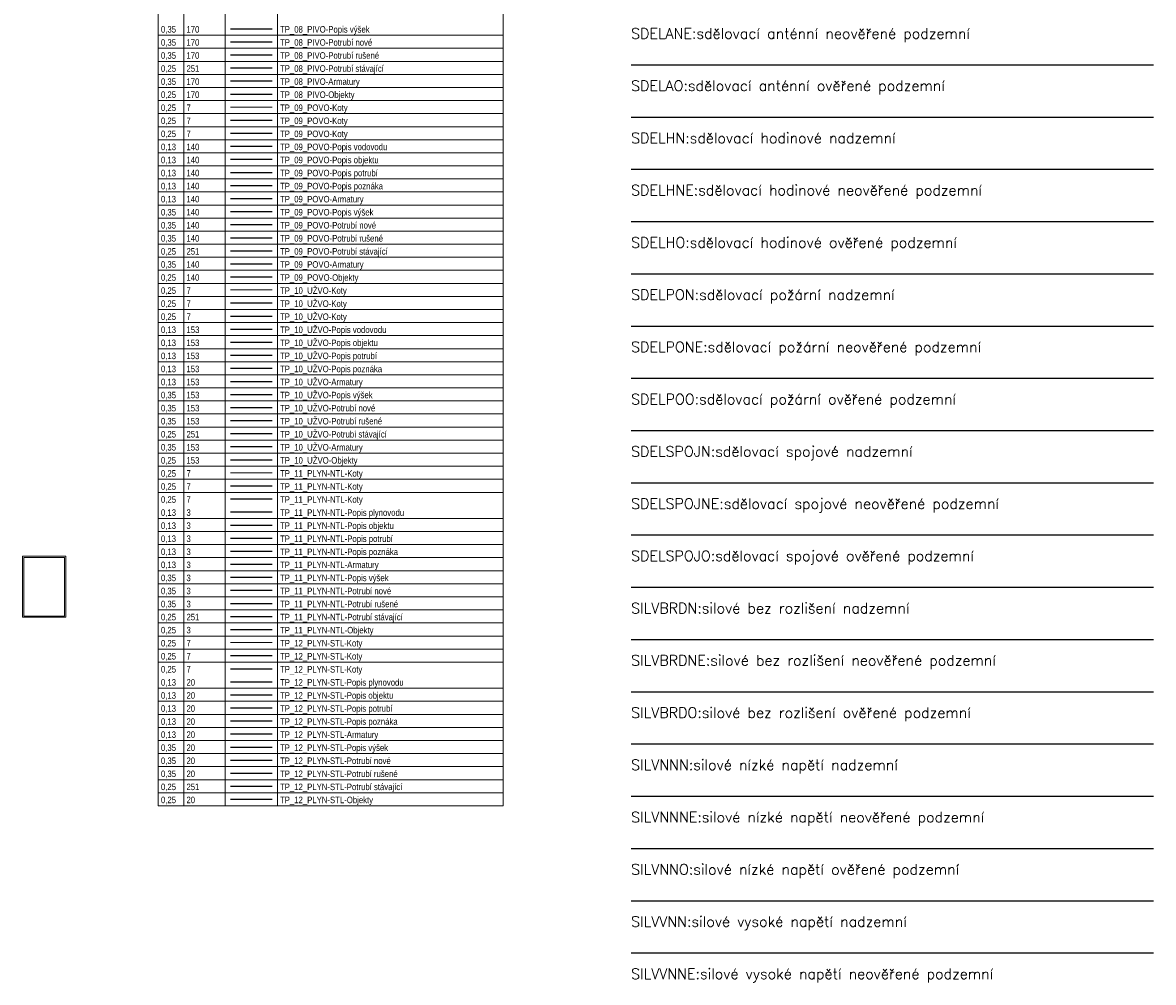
# Paper-space layout 'TP' of a CAD drawing. Header units: metres. Extents: x 629 to 1245, y -264 to 475.
# Tile 3 of 7: x 1028 to 1245, y -74 to 109. Entities that reach past the tile are written whole.
import ezdxf

# ---------------------------------------------------------------- set-up
doc = ezdxf.new("R2010")
doc.units = ezdxf.units.M
doc.header["$MEASUREMENT"] = 0
for name, color, linetype, lineweight in [('TP_01_Rozpiska', 7, 'Continuous', 5), ('TP_09_POVO-Koty', 7, 'Continuous', 5), ('TP_10_UŽVO-Koty', 7, 'Continuous', 5), ('TP_11_PLYN-NTL-Koty', 7, 'Continuous', 5), ('TP_12_PLYN-STL-Koty', 7, 'Continuous', 5)]:
    doc.layers.add(name, color=color, linetype=linetype, lineweight=lineweight)
for name, color, linetype in [('TP_08_PIVO-Armatury', 170, 'Continuous'), ('TP_08_PIVO-Objekty', 170, 'Continuous'), ('TP_08_PIVO-Popis výšek', 170, 'Continuous'), ('TP_08_PIVO-Potrubí nové', 170, 'VODVPITO'), ('TP_08_PIVO-Potrubí rušené', 170, 'VODVPITO'), ('TP_08_PIVO-Potrubí stavající', 251, 'VODVPITO'), ('TP_09_POVO-Armatury', 140, 'Continuous'), ('TP_09_POVO-Objekty', 140, 'Continuous'), ('TP_09_POVO-Popis armatury', 140, 'Continuous'), ('TP_09_POVO-Popis objektu', 140, 'Continuous'), ('TP_09_POVO-Popis potrubí', 140, 'Continuous'), ('TP_09_POVO-Popis poznámka', 140, 'Continuous'), ('TP_09_POVO-Popis vodovodu', 140, 'Continuous'), ('TP_09_POVO-Popis výšek', 140, 'Continuous'), ('TP_09_POVO-Potrubí nové', 140, 'VODVBRDO'), ('TP_09_POVO-Potrubí rušené', 140, 'VODVBRDO'), ('TP_09_POVO-Potrubí stavající', 251, 'VODVBRDO'), ('TP_10_UŽVO-Armatury', 153, 'Continuous'), ('TP_10_UŽVO-Objekty', 153, 'Continuous'), ('TP_10_UŽVO-Popis armatury', 153, 'Continuous'), ('TP_10_UŽVO-Popis objektu', 153, 'Continuous'), ('TP_10_UŽVO-Popis potrubí', 153, 'Continuous'), ('TP_10_UŽVO-Popis poznámka', 153, 'Continuous'), ('TP_10_UŽVO-Popis vodovodu', 153, 'Continuous'), ('TP_10_UŽVO-Popis výšek', 153, 'Continuous'), ('TP_10_UŽVO-Potrubí nové', 153, 'VODVUZITO'), ('TP_10_UŽVO-Potrubí rušené', 153, 'VODVUZITO'), ('TP_10_UŽVO-Potrubí stavající', 251, 'VODVUZITO'), ('TP_11_PLYN-NTL-Armatury', 3, 'Continuous'), ('TP_11_PLYN-NTL-Objekty', 3, 'Continuous'), ('TP_11_PLYN-NTL-Popis objektu', 3, 'Continuous'), ('TP_11_PLYN-NTL-Popis plynovodu', 3, 'Continuous'), ('TP_11_PLYN-NTL-Popis potrubí', 3, 'Continuous'), ('TP_11_PLYN-NTL-Popis poznáka', 3, 'Continuous'), ('TP_11_PLYN-NTL-Popis výšek', 3, 'Continuous'), ('TP_11_PLYN-NTL-Potrubí nové', 3, 'PLVNTO'), ('TP_11_PLYN-NTL-Potrubí rušené', 3, 'Continuous'), ('TP_11_PLYN-NTL-Potrubí stávající', 251, 'PLVBRTO'), ('TP_12_PLYN-STL-Armatury', 20, 'Continuous'), ('TP_12_PLYN-STL-Objekty', 20, 'Continuous'), ('TP_12_PLYN-STL-Popis objektu', 20, 'Continuous'), ('TP_12_PLYN-STL-Popis plynovodu', 20, 'Continuous'), ('TP_12_PLYN-STL-Popis potrubí', 20, 'Continuous'), ('TP_12_PLYN-STL-Popis poznáka', 20, 'Continuous'), ('TP_12_PLYN-STL-Popis výšek', 20, 'Continuous'), ('TP_12_PLYN-STL-Potrubí nové', 20, 'PLVSTO'), ('TP_12_PLYN-STL-Potrubí rušené', 20, 'Continuous'), ('TP_12_PLYN-STL-Potrubí stávající', 251, 'PLVBRTO')]:
    doc.layers.add(name, color=color, linetype=linetype)
doc.styles.add('arial', font='arial.ttf', dxfattribs={"width": 0.8, "height": 1})
doc.styles.add('ROMANS', font='romans.shx')
doc.linetypes.add('PLVBRTO', pattern='A,7,-6.5,[13,civil.shx,S=1,R=0,X=0,Y=0],-6.5', length=20)
doc.linetypes.add('PLVNTO', pattern='A,7,-6.5,[14,civil.shx,S=1,R=0,X=0,Y=0],-6.5', length=20)
doc.linetypes.add('PLVSTO', pattern='A,7,-6.5,[15,civil.shx,S=1,R=0,X=0,Y=0],-6.5', length=20)
doc.linetypes.add('SDELANE', pattern='A,2,-1,1,-1,2,-3,[38,civil.shx,S=1,R=0,X=0,Y=0],-3', length=13)
doc.linetypes.add('SDELAO', pattern='A,7,-3,[38,civil.shx,S=1,R=0,X=0,Y=0],-3', length=13)
doc.linetypes.add('SDELHN', pattern='A,2,-2,2,-3,[37,civil.shx,S=1,R=0,X=0,Y=0],-3', length=12)
doc.linetypes.add('SDELHNE', pattern='A,2,-1,1,-1,2,-3,[37,civil.shx,S=1,R=0,X=0,Y=0],-3', length=13)
doc.linetypes.add('SDELHO', pattern='A,7,-3,[37,civil.shx,S=1,R=0,X=0,Y=0],-3', length=13)
doc.linetypes.add('SDELPON', pattern='A,2,-2,2,-4,[36,civil.shx,S=1,R=0,X=0,Y=0],-4', length=14)
doc.linetypes.add('SDELPONE', pattern='A,2,-1,1,-1,2,-4,[36,civil.shx,S=1,R=0,X=0,Y=0],-4', length=15)
doc.linetypes.add('SDELPOO', pattern='A,7,-4,[36,civil.shx,S=1,R=0,X=0,Y=0],-4', length=15)
doc.linetypes.add('SDELSPOJN', pattern='A,2,-2,2,-6,[31,civil.shx,S=1,R=0,X=0,Y=0],-6', length=18)
doc.linetypes.add('SDELSPOJNE', pattern='A,2,-1,1,-1,2,-6,[31,civil.shx,S=1,R=0,X=0,Y=0],-6', length=19)
doc.linetypes.add('SDELSPOJO', pattern='A,7,-6,[31,civil.shx,S=1,R=0,X=0,Y=0],-6', length=19)
doc.linetypes.add('SILVBRDN', pattern='A,2,-2,2,-6.5,[27,civil.shx,S=1,R=0,X=0,Y=0],-6.5', length=19)
doc.linetypes.add('SILVBRDNE', pattern='A,2,-1,1,-1,2,-6.5,[27,civil.shx,S=1,R=0,X=0,Y=0],-6.5', length=20)
doc.linetypes.add('SILVBRDO', pattern='A,7,-6.5,[27,civil.shx,S=1,R=0,X=0,Y=0],-6.5', length=20)
doc.linetypes.add('SILVNNN', pattern='A,2,-2,2,-6.5,[28,civil.shx,S=1,R=0,X=0,Y=0],-6.5', length=19)
doc.linetypes.add('SILVNNNE', pattern='A,2,-1,1,-1,2,-6.5,[28,civil.shx,S=1,R=0,X=0,Y=0],-6.5', length=20)
doc.linetypes.add('SILVNNO', pattern='A,7,-6.5,[28,civil.shx,S=1,R=0,X=0,Y=0],-6.5', length=20)
doc.linetypes.add('SILVVNN', pattern='A,2,-2,2,-6.5,[29,civil.shx,S=1,R=0,X=0,Y=0],-6.5', length=19)
doc.linetypes.add('SILVVNNE', pattern='A,2,-1,1,-1,2,-6.5,[29,civil.shx,S=1,R=0,X=0,Y=0],-6.5', length=20)
doc.linetypes.add('VODVBRDO', pattern='A,7,-6.5,[3,civil.shx,S=1,R=0,X=0,Y=0],-6.5', length=20)
doc.linetypes.add('VODVPITO', pattern='A,7,-6.5,[2,civil.shx,S=1,R=0,X=0,Y=0],-6.5', length=20)
doc.linetypes.add('VODVUZITO', pattern='A,7,-6.5,[1,civil.shx,S=1,R=0,X=0,Y=0],-6.5', length=20)

# ---------------------------------------------------------------- blocks, each defined once
blk = doc.blocks.new('*U2')
for p, q in [((-8.27, 11.46), (-8.27, 11.69)), ((-8.03, 11.69), (-8.27, 11.69)), ((0, 11.69), (-8.27, 11.69)), ((-8.27, 11.69), (-8.27, 0)), ((-0.24, 11.46), (-8.03, 11.46)), ((-8.03, 11.46), (-8.03, 0.24)), ((-0.24, 11.69), (0, 11.69)), ((-0.24, 0.24), (-0.24, 11.46)), ((0, 0), (0, 11.69)), ((-8.27, 0.24), (-8.27, 0)), ((-8.27, 0), (0, 0)), ((-8.03, 0.24), (-0.24, 0.24))]:
    blk.add_line(p, q)

psp = doc.layouts.new('TP')

# ---------------------------------------------------------------- linework, layer by layer
at = {"linetype": 'SDELAO'}
psp.add_line((1144.607, 101.281), (1244.607, 101.281), dxfattribs=at)
at = {"linetype": 'SDELHN'}
psp.add_line((1144.607, 91.281), (1244.607, 91.281), dxfattribs=at)
at = {"linetype": 'SDELHNE'}
psp.add_line((1144.607, 81.281), (1244.607, 81.281), dxfattribs=at)
at = {"linetype": 'SDELHO'}
psp.add_line((1144.607, 71.281), (1244.607, 71.281), dxfattribs=at)
at = {"linetype": 'SDELPON'}
psp.add_line((1144.607, 61.281), (1244.607, 61.281), dxfattribs=at)
at = {"linetype": 'SDELPONE'}
psp.add_line((1144.607, 51.281), (1244.607, 51.281), dxfattribs=at)
at = {"linetype": 'SDELPOO'}
psp.add_line((1144.607, 41.281), (1244.607, 41.281), dxfattribs=at)
at = {"linetype": 'SDELSPOJN'}
psp.add_line((1144.607, 31.281), (1244.607, 31.281), dxfattribs=at)
at = {"linetype": 'SDELSPOJNE'}
psp.add_line((1144.607, 21.281), (1244.607, 21.281), dxfattribs=at)
at = {"linetype": 'SDELSPOJO'}
psp.add_line((1144.607, 11.281), (1244.607, 11.281), dxfattribs=at)
at = {"linetype": 'SILVBRDN'}
psp.add_line((1144.607, 1.281), (1244.607, 1.281), dxfattribs=at)
at = {"linetype": 'SILVBRDNE'}
psp.add_line((1144.607, -8.719), (1244.607, -8.719), dxfattribs=at)
at = {"linetype": 'SILVBRDO'}
psp.add_line((1144.607, -18.719), (1244.607, -18.719), dxfattribs=at)
at = {"linetype": 'SILVNNN'}
psp.add_line((1144.607, -28.719), (1244.607, -28.719), dxfattribs=at)
at = {"linetype": 'SILVNNNE'}
psp.add_line((1144.607, -38.719), (1244.607, -38.719), dxfattribs=at)
at = {"linetype": 'SILVNNO'}
psp.add_line((1144.607, -48.719), (1244.607, -48.719), dxfattribs=at)
at = {"linetype": 'SILVVNN'}
psp.add_line((1144.607, -58.719), (1244.607, -58.719), dxfattribs=at)
at = {"linetype": 'SILVVNNE'}
psp.add_line((1144.607, -68.719), (1244.607, -68.719), dxfattribs=at)
at = {"layer": 'Defpoints'}
for points in [[(1067.895, 90.694), (1075.895, 90.694)], [(1067.895, 88.194), (1075.895, 88.194)], [(1067.895, 55.694), (1075.895, 55.694)], [(1067.895, 53.194), (1075.895, 53.194)], [(1067.895, 20.694), (1075.895, 20.694)], [(1067.895, 18.194), (1075.895, 18.194)], [(1067.895, -11.806), (1075.895, -11.806)], [(1067.895, -14.306), (1075.895, -14.306)]]:
    psp.add_lwpolyline(points, dxfattribs=at)
at = {"layer": 'TP_01_Rozpiska'}
for p, q in [((1054.096, -40.556), (1054.096, 391.944)), ((1058.98, -40.556), (1058.98, 391.944))]:
    psp.add_line(p, q, dxfattribs=at)
for points in [[(1066.895, 391.944), (1066.895, -40.556)], [(1076.895, 391.944), (1076.895, -40.556)], [(1120.123, 391.944), (1120.123, -40.556)], [(1054.096, 106.944), (1120.123, 106.944)], [(1054.096, 104.444), (1120.123, 104.444)], [(1054.096, 101.944), (1120.123, 101.944)], [(1054.096, 99.444), (1120.123, 99.444)], [(1054.096, 99.444), (1120.123, 99.444)], [(1054.096, 96.944), (1120.123, 96.944)], [(1054.096, 94.444), (1120.123, 94.444)], [(1054.096, 91.944), (1120.123, 91.944)], [(1054.096, 89.444), (1120.123, 89.444)], [(1054.096, 86.944), (1120.123, 86.944)], [(1054.096, 84.444), (1120.123, 84.444)], [(1054.096, 81.944), (1120.123, 81.944)], [(1054.096, 79.444), (1120.123, 79.444)], [(1054.096, 76.944), (1120.123, 76.944)], [(1054.096, 74.444), (1120.123, 74.444)], [(1054.096, 74.444), (1120.123, 74.444)], [(1054.096, 71.944), (1120.123, 71.944)], [(1054.096, 69.444), (1120.123, 69.444)], [(1054.096, 66.944), (1120.123, 66.944)], [(1054.096, 64.444), (1120.123, 64.444)], [(1054.096, 64.444), (1120.123, 64.444)], [(1054.096, 61.944), (1120.123, 61.944)], [(1054.096, 59.444), (1120.123, 59.444)], [(1054.096, 56.944), (1120.123, 56.944)], [(1054.096, 54.444), (1120.123, 54.444)], [(1054.096, 51.944), (1120.123, 51.944)], [(1054.096, 49.444), (1120.123, 49.444)], [(1054.096, 46.944), (1120.123, 46.944)], [(1054.096, 44.444), (1120.123, 44.444)], [(1054.096, 41.944), (1120.123, 41.944)], [(1054.096, 39.444), (1120.123, 39.444)], [(1054.096, 39.444), (1120.123, 39.444)], [(1054.096, 36.944), (1120.123, 36.944)], [(1054.096, 34.444), (1120.123, 34.444)], [(1054.096, 31.944), (1120.123, 31.944)], [(1054.096, 29.444), (1120.123, 29.444)], [(1054.096, 29.444), (1120.123, 29.444)], [(1054.096, 26.944), (1120.123, 26.944)], [(1054.096, 24.444), (1120.123, 24.444)], [(1054.096, 21.944), (1120.123, 21.944)], [(1054.096, 19.444), (1120.123, 19.444)], [(1054.096, 14.444), (1120.123, 14.444)], [(1054.096, 11.944), (1120.123, 11.944)], [(1054.096, 9.444), (1120.123, 9.444)], [(1054.096, 6.944), (1120.123, 6.944)], [(1054.096, 4.444), (1120.123, 4.444)], [(1054.096, 4.444), (1120.123, 4.444)], [(1054.096, 1.944), (1120.123, 1.944)], [(1054.096, -0.556), (1120.123, -0.556)], [(1054.096, -3.056), (1120.123, -3.056)], [(1054.096, -5.556), (1120.123, -5.556)], [(1054.096, -5.556), (1120.123, -5.556)], [(1054.096, -8.056), (1120.123, -8.056)], [(1054.096, -10.556), (1120.123, -10.556)], [(1054.096, -13.056), (1120.123, -13.056)], [(1054.096, -18.056), (1120.123, -18.056)], [(1054.096, -20.556), (1120.123, -20.556)], [(1054.096, -23.056), (1120.123, -23.056)], [(1054.096, -25.556), (1120.123, -25.556)], [(1054.096, -28.056), (1120.123, -28.056)], [(1054.096, -28.056), (1120.123, -28.056)], [(1054.096, -30.556), (1120.123, -30.556)], [(1054.096, -33.056), (1120.123, -33.056)], [(1054.096, -35.556), (1120.123, -35.556)], [(1054.096, -38.056), (1120.123, -38.056)], [(1054.096, -38.056), (1120.123, -38.056)], [(1054.096, -40.556), (1120.123, -40.556)]]:
    psp.add_lwpolyline(points, dxfattribs=at)
at = {"layer": 'TP_08_PIVO-Armatury'}
psp.add_lwpolyline([(1067.895, 98.194), (1075.895, 98.194)], dxfattribs=at)
at = {"layer": 'TP_08_PIVO-Objekty'}
psp.add_lwpolyline([(1067.895, 95.694), (1075.895, 95.694)], dxfattribs=at)
at = {"layer": 'TP_08_PIVO-Popis výšek'}
psp.add_lwpolyline([(1067.895, 108.194), (1075.895, 108.194)], dxfattribs=at)
at = {"layer": 'TP_08_PIVO-Potrubí nové'}
psp.add_lwpolyline([(1067.895, 105.694), (1075.895, 105.694)], dxfattribs=at)
at = {"layer": 'TP_08_PIVO-Potrubí rušené'}
psp.add_lwpolyline([(1067.895, 103.194), (1075.895, 103.194)], dxfattribs=at)
at = {"layer": 'TP_08_PIVO-Potrubí stavající'}
psp.add_lwpolyline([(1067.895, 100.694), (1075.895, 100.694)], dxfattribs=at)
at = {"layer": 'TP_09_POVO-Armatury'}
psp.add_lwpolyline([(1067.895, 63.194), (1075.895, 63.194)], dxfattribs=at)
at = {"layer": 'TP_09_POVO-Koty'}
psp.add_lwpolyline([(1067.895, 93.194), (1075.895, 93.194)], dxfattribs=at)
at = {"layer": 'TP_09_POVO-Objekty'}
psp.add_lwpolyline([(1067.895, 60.694), (1075.895, 60.694)], dxfattribs=at)
at = {"layer": 'TP_09_POVO-Popis armatury'}
psp.add_lwpolyline([(1067.895, 75.694), (1075.895, 75.694)], dxfattribs=at)
at = {"layer": 'TP_09_POVO-Popis objektu'}
psp.add_lwpolyline([(1067.895, 83.194), (1075.895, 83.194)], dxfattribs=at)
at = {"layer": 'TP_09_POVO-Popis potrubí'}
psp.add_lwpolyline([(1067.895, 80.694), (1075.895, 80.694)], dxfattribs=at)
at = {"layer": 'TP_09_POVO-Popis poznámka'}
psp.add_lwpolyline([(1067.895, 78.194), (1075.895, 78.194)], dxfattribs=at)
at = {"layer": 'TP_09_POVO-Popis vodovodu'}
psp.add_lwpolyline([(1067.895, 85.694), (1075.895, 85.694)], dxfattribs=at)
at = {"layer": 'TP_09_POVO-Popis výšek'}
psp.add_lwpolyline([(1067.895, 73.194), (1075.895, 73.194)], dxfattribs=at)
at = {"layer": 'TP_09_POVO-Potrubí nové'}
psp.add_lwpolyline([(1067.895, 70.694), (1075.895, 70.694)], dxfattribs=at)
at = {"layer": 'TP_09_POVO-Potrubí rušené'}
psp.add_lwpolyline([(1067.895, 68.194), (1075.895, 68.194)], dxfattribs=at)
at = {"layer": 'TP_09_POVO-Potrubí stavající'}
psp.add_lwpolyline([(1067.895, 65.694), (1075.895, 65.694)], dxfattribs=at)
at = {"layer": 'TP_10_UŽVO-Armatury'}
psp.add_lwpolyline([(1067.895, 28.194), (1075.895, 28.194)], dxfattribs=at)
at = {"layer": 'TP_10_UŽVO-Koty'}
psp.add_lwpolyline([(1067.895, 58.194), (1075.895, 58.194)], dxfattribs=at)
at = {"layer": 'TP_10_UŽVO-Objekty'}
psp.add_lwpolyline([(1067.895, 25.694), (1075.895, 25.694)], dxfattribs=at)
at = {"layer": 'TP_10_UŽVO-Popis armatury'}
psp.add_lwpolyline([(1067.895, 40.694), (1075.895, 40.694)], dxfattribs=at)
at = {"layer": 'TP_10_UŽVO-Popis objektu'}
psp.add_lwpolyline([(1067.895, 48.194), (1075.895, 48.194)], dxfattribs=at)
at = {"layer": 'TP_10_UŽVO-Popis potrubí'}
psp.add_lwpolyline([(1067.895, 45.694), (1075.895, 45.694)], dxfattribs=at)
at = {"layer": 'TP_10_UŽVO-Popis poznámka'}
psp.add_lwpolyline([(1067.895, 43.194), (1075.895, 43.194)], dxfattribs=at)
at = {"layer": 'TP_10_UŽVO-Popis vodovodu'}
psp.add_lwpolyline([(1067.895, 50.694), (1075.895, 50.694)], dxfattribs=at)
at = {"layer": 'TP_10_UŽVO-Popis výšek'}
psp.add_lwpolyline([(1067.895, 38.194), (1075.895, 38.194)], dxfattribs=at)
at = {"layer": 'TP_10_UŽVO-Potrubí nové'}
psp.add_lwpolyline([(1067.895, 35.694), (1075.895, 35.694)], dxfattribs=at)
at = {"layer": 'TP_10_UŽVO-Potrubí rušené'}
psp.add_lwpolyline([(1067.895, 33.194), (1075.895, 33.194)], dxfattribs=at)
at = {"layer": 'TP_10_UŽVO-Potrubí stavající'}
psp.add_lwpolyline([(1067.895, 30.694), (1075.895, 30.694)], dxfattribs=at)
at = {"layer": 'TP_11_PLYN-NTL-Armatury'}
psp.add_lwpolyline([(1067.895, 5.694), (1075.895, 5.694)], dxfattribs=at)
at = {"layer": 'TP_11_PLYN-NTL-Koty'}
psp.add_lwpolyline([(1067.895, 23.194), (1075.895, 23.194)], dxfattribs=at)
at = {"layer": 'TP_11_PLYN-NTL-Objekty'}
psp.add_lwpolyline([(1067.895, -6.806), (1075.895, -6.806)], dxfattribs=at)
at = {"layer": 'TP_11_PLYN-NTL-Popis objektu'}
psp.add_lwpolyline([(1067.895, 13.194), (1075.895, 13.194)], dxfattribs=at)
at = {"layer": 'TP_11_PLYN-NTL-Popis plynovodu'}
psp.add_lwpolyline([(1067.895, 15.694), (1075.895, 15.694)], dxfattribs=at)
at = {"layer": 'TP_11_PLYN-NTL-Popis potrubí'}
psp.add_lwpolyline([(1067.895, 10.694), (1075.895, 10.694)], dxfattribs=at)
at = {"layer": 'TP_11_PLYN-NTL-Popis poznáka'}
psp.add_lwpolyline([(1067.895, 8.194), (1075.895, 8.194)], dxfattribs=at)
at = {"layer": 'TP_11_PLYN-NTL-Popis výšek'}
psp.add_lwpolyline([(1067.895, 3.194), (1075.895, 3.194)], dxfattribs=at)
at = {"layer": 'TP_11_PLYN-NTL-Potrubí nové'}
psp.add_lwpolyline([(1067.895, 0.694), (1075.895, 0.694)], dxfattribs=at)
at = {"layer": 'TP_11_PLYN-NTL-Potrubí rušené'}
psp.add_lwpolyline([(1067.895, -1.806), (1075.895, -1.806)], dxfattribs=at)
at = {"layer": 'TP_11_PLYN-NTL-Potrubí stávající'}
psp.add_lwpolyline([(1067.895, -4.306), (1075.895, -4.306)], dxfattribs=at)
at = {"layer": 'TP_12_PLYN-STL-Armatury'}
psp.add_lwpolyline([(1067.895, -26.806), (1075.895, -26.806)], dxfattribs=at)
at = {"layer": 'TP_12_PLYN-STL-Koty'}
psp.add_lwpolyline([(1067.895, -9.306), (1075.895, -9.306)], dxfattribs=at)
at = {"layer": 'TP_12_PLYN-STL-Objekty'}
psp.add_lwpolyline([(1067.895, -39.306), (1075.895, -39.306)], dxfattribs=at)
at = {"layer": 'TP_12_PLYN-STL-Popis objektu'}
psp.add_lwpolyline([(1067.895, -19.306), (1075.895, -19.306)], dxfattribs=at)
at = {"layer": 'TP_12_PLYN-STL-Popis plynovodu'}
psp.add_lwpolyline([(1067.895, -16.806), (1075.895, -16.806)], dxfattribs=at)
at = {"layer": 'TP_12_PLYN-STL-Popis potrubí'}
psp.add_lwpolyline([(1067.895, -21.806), (1075.895, -21.806)], dxfattribs=at)
at = {"layer": 'TP_12_PLYN-STL-Popis poznáka'}
psp.add_lwpolyline([(1067.895, -24.306), (1075.895, -24.306)], dxfattribs=at)
at = {"layer": 'TP_12_PLYN-STL-Popis výšek'}
psp.add_lwpolyline([(1067.895, -29.306), (1075.895, -29.306)], dxfattribs=at)
at = {"layer": 'TP_12_PLYN-STL-Potrubí nové'}
psp.add_lwpolyline([(1067.895, -31.806), (1075.895, -31.806)], dxfattribs=at)
at = {"layer": 'TP_12_PLYN-STL-Potrubí rušené'}
psp.add_lwpolyline([(1067.895, -34.306), (1075.895, -34.306)], dxfattribs=at)
at = {"layer": 'TP_12_PLYN-STL-Potrubí stávající'}
psp.add_lwpolyline([(1067.895, -36.806), (1075.895, -36.806)], dxfattribs=at)

# ---------------------------------------------------------------- block references
at = {"layer": 'TP_01_Rozpiska'}
psp.add_blockref('*U2', (1036.381, -4.471), dxfattribs=at)

# ---------------------------------------------------------------- texts
at = {"style": 'arial', "width": 0.85}
for s, p in [('0,35', (1054.596, 107.444)), ('170', (1059.48, 107.444)), ('0,35', (1054.596, 104.944)), ('170', (1059.48, 104.944)), ('0,35', (1054.596, 102.444)), ('170', (1059.48, 102.444)), ('0,25', (1054.596, 99.944)), ('251', (1059.48, 99.944)), ('0,35', (1054.596, 97.444)), ('170', (1059.48, 97.444)), ('0,25', (1054.596, 94.944)), ('170', (1059.48, 94.944)), ('0,25', (1054.596, 92.444)), ('7', (1059.48, 92.444)), ('0,13', (1054.596, 84.944)), ('140', (1059.48, 84.944)), ('0,13', (1054.596, 82.444)), ('140', (1059.48, 82.444)), ('0,13', (1054.596, 79.944)), ('140', (1059.48, 79.944)), ('0,13', (1054.596, 77.444)), ('140', (1059.48, 77.444)), ('0,13', (1054.596, 74.944)), ('140', (1059.48, 74.944)), ('0,35', (1054.596, 72.444)), ('140', (1059.48, 72.444)), ('0,35', (1054.596, 69.944)), ('140', (1059.48, 69.944)), ('0,35', (1054.596, 67.444)), ('140', (1059.48, 67.444)), ('0,25', (1054.596, 64.944)), ('251', (1059.48, 64.944)), ('0,35', (1054.596, 62.444)), ('140', (1059.48, 62.444)), ('0,25', (1054.596, 59.944)), ('140', (1059.48, 59.944)), ('0,25', (1054.596, 57.444)), ('7', (1059.48, 57.444)), ('0,13', (1054.596, 49.944)), ('153', (1059.48, 49.944)), ('0,13', (1054.596, 47.444)), ('153', (1059.48, 47.444)), ('0,13', (1054.596, 44.944)), ('153', (1059.48, 44.944)), ('0,13', (1054.596, 42.444)), ('153', (1059.48, 42.444)), ('0,13', (1054.596, 39.944)), ('153', (1059.48, 39.944)), ('0,35', (1054.596, 37.444)), ('153', (1059.48, 37.444)), ('0,35', (1054.596, 34.944)), ('153', (1059.48, 34.944)), ('0,35', (1054.596, 32.444)), ('153', (1059.48, 32.444)), ('0,25', (1054.596, 29.944)), ('251', (1059.48, 29.944)), ('0,35', (1054.596, 27.444)), ('153', (1059.48, 27.444)), ('0,25', (1054.596, 24.944)), ('153', (1059.48, 24.944)), ('0,25', (1054.596, 22.444)), ('7', (1059.48, 22.444)), ('0,13', (1054.596, 14.944)), ('3', (1059.48, 14.944)), ('0,13', (1054.596, 12.444)), ('3', (1059.48, 12.444)), ('0,13', (1054.596, 9.944)), ('3', (1059.48, 9.944)), ('0,13', (1054.596, 7.444)), ('3', (1059.48, 7.444)), ('0,13', (1054.596, 4.944)), ('3', (1059.48, 4.944)), ('0,35', (1054.596, 2.444)), ('3', (1059.48, 2.444)), ('0,35', (1054.596, -0.056)), ('3', (1059.48, -0.056)), ('0,35', (1054.596, -2.556)), ('3', (1059.48, -2.556)), ('0,25', (1054.596, -5.056)), ('251', (1059.48, -5.056)), ('0,25', (1054.596, -7.556)), ('3', (1059.48, -7.556)), ('0,25', (1054.596, -10.056)), ('7', (1059.48, -10.056)), ('0,13', (1054.596, -17.556)), ('20', (1059.48, -17.556)), ('0,13', (1054.596, -20.056)), ('20', (1059.48, -20.056)), ('0,13', (1054.596, -22.556)), ('20', (1059.48, -22.556)), ('0,13', (1054.596, -25.056)), ('20', (1059.48, -25.056)), ('0,13', (1054.596, -27.556)), ('20', (1059.48, -27.556)), ('0,35', (1054.596, -30.056)), ('20', (1059.48, -30.056)), ('0,35', (1054.596, -32.556)), ('20', (1059.48, -32.556)), ('0,35', (1054.596, -35.056)), ('20', (1059.48, -35.056)), ('0,25', (1054.596, -37.556)), ('251', (1059.48, -37.556)), ('0,25', (1054.596, -40.056)), ('20', (1059.48, -40.056))]:
    psp.add_text(s, height=1.25, dxfattribs=at).set_placement(p)
at = {"color": 5, "linetype": 'SDELANE', "style": 'ROMANS'}
psp.add_text('SDELANE:sdělovací anténní neověřené podzemní', height=2, dxfattribs=at).set_placement((1144.607, 106.281))
at = {"color": 5, "linetype": 'SDELAO', "style": 'ROMANS'}
psp.add_text('SDELAO:sdělovací anténní ověřené podzemní', height=2, dxfattribs=at).set_placement((1144.607, 96.281))
at = {"color": 5, "linetype": 'SDELHN', "style": 'ROMANS'}
psp.add_text('SDELHN:sdělovací hodinové nadzemní', height=2, dxfattribs=at).set_placement((1144.607, 86.281))
at = {"color": 5, "linetype": 'SDELHNE', "style": 'ROMANS'}
psp.add_text('SDELHNE:sdělovací hodinové neověřené podzemní', height=2, dxfattribs=at).set_placement((1144.607, 76.281))
at = {"color": 5, "linetype": 'SDELHO', "style": 'ROMANS'}
psp.add_text('SDELHO:sdělovací hodinové ověřené podzemní', height=2, dxfattribs=at).set_placement((1144.607, 66.281))
at = {"color": 5, "linetype": 'SDELPON', "style": 'ROMANS'}
psp.add_text('SDELPON:sdělovací požární nadzemní', height=2, dxfattribs=at).set_placement((1144.607, 56.281))
at = {"color": 5, "linetype": 'SDELPONE', "style": 'ROMANS'}
psp.add_text('SDELPONE:sdělovací požární neověřené podzemní', height=2, dxfattribs=at).set_placement((1144.607, 46.281))
at = {"color": 5, "linetype": 'SDELPOO', "style": 'ROMANS'}
psp.add_text('SDELPOO:sdělovací požární ověřené podzemní', height=2, dxfattribs=at).set_placement((1144.607, 36.281))
at = {"color": 5, "linetype": 'SDELSPOJN', "style": 'ROMANS'}
psp.add_text('SDELSPOJN:sdělovací spojové nadzemní', height=2, dxfattribs=at).set_placement((1144.607, 26.281))
at = {"color": 5, "linetype": 'SDELSPOJNE', "style": 'ROMANS'}
psp.add_text('SDELSPOJNE:sdělovací spojové neověřené podzemní', height=2, dxfattribs=at).set_placement((1144.607, 16.281))
at = {"color": 5, "linetype": 'SDELSPOJO', "style": 'ROMANS'}
psp.add_text('SDELSPOJO:sdělovací spojové ověřené podzemní', height=2, dxfattribs=at).set_placement((1144.607, 6.281))
at = {"color": 5, "linetype": 'SILVBRDN', "style": 'ROMANS'}
psp.add_text('SILVBRDN:silové bez rozlišení nadzemní', height=2, dxfattribs=at).set_placement((1144.607, -3.719))
at = {"color": 5, "linetype": 'SILVBRDNE', "style": 'ROMANS'}
psp.add_text('SILVBRDNE:silové bez rozlišení neověřené podzemní', height=2, dxfattribs=at).set_placement((1144.607, -13.719))
at = {"color": 5, "linetype": 'SILVBRDO', "style": 'ROMANS'}
psp.add_text('SILVBRDO:silové bez rozlišení ověřené podzemní', height=2, dxfattribs=at).set_placement((1144.607, -23.719))
at = {"color": 5, "linetype": 'SILVNNN', "style": 'ROMANS'}
psp.add_text('SILVNNN:silové nízké napětí nadzemní', height=2, dxfattribs=at).set_placement((1144.607, -33.719))
at = {"color": 5, "linetype": 'SILVNNNE', "style": 'ROMANS'}
psp.add_text('SILVNNNE:silové nízké napětí neověřené podzemní', height=2, dxfattribs=at).set_placement((1144.607, -43.719))
at = {"color": 5, "linetype": 'SILVNNO', "style": 'ROMANS'}
psp.add_text('SILVNNO:silové nízké napětí ověřené podzemní', height=2, dxfattribs=at).set_placement((1144.607, -53.719))
at = {"color": 5, "linetype": 'SILVVNN', "style": 'ROMANS'}
psp.add_text('SILVVNN:silové vysoké napětí nadzemní', height=2, dxfattribs=at).set_placement((1144.607, -63.719))
at = {"color": 5, "linetype": 'SILVVNNE', "style": 'ROMANS'}
psp.add_text('SILVVNNE:silové vysoké napětí neověřené podzemní', height=2, dxfattribs=at).set_placement((1144.607, -73.719))
at = {"layer": 'Defpoints', "style": 'arial', "width": 0.85}
for s, p in [('0,25', (1054.596, 89.944)), ('7', (1059.48, 89.944)), ('TP_09_POVO-Koty', (1077.395, 89.944)), ('0,25', (1054.596, 87.444)), ('7', (1059.48, 87.444)), ('TP_09_POVO-Koty', (1077.395, 87.444)), ('TP_10_UŽVO-Koty', (1077.395, 54.944)), ('0,25', (1054.596, 54.944)), ('7', (1059.48, 54.944)), ('0,25', (1054.596, 52.444)), ('7', (1059.48, 52.444)), ('TP_10_UŽVO-Koty', (1077.395, 52.444)), ('0,25', (1054.596, 19.944)), ('7', (1059.48, 19.944)), ('TP_11_PLYN-NTL-Koty', (1077.395, 19.944)), ('0,25', (1054.596, 17.444)), ('7', (1059.48, 17.444)), ('TP_11_PLYN-NTL-Koty', (1077.395, 17.444)), ('0,25', (1054.596, -12.556)), ('7', (1059.48, -12.556)), ('TP_12_PLYN-STL-Koty', (1077.395, -12.556)), ('0,25', (1054.596, -15.056)), ('7', (1059.48, -15.056)), ('TP_12_PLYN-STL-Koty', (1077.395, -15.056))]:
    psp.add_text(s, height=1.25, dxfattribs=at).set_placement(p)
at = {"layer": 'TP_08_PIVO-Armatury', "style": 'arial', "width": 0.85}
psp.add_text('TP_08_PIVO-Armatury', height=1.25, dxfattribs=at).set_placement((1077.395, 97.444))
at = {"layer": 'TP_08_PIVO-Objekty', "style": 'arial', "width": 0.85}
psp.add_text('TP_08_PIVO-Objekty', height=1.25, dxfattribs=at).set_placement((1077.395, 94.944))
at = {"layer": 'TP_08_PIVO-Popis výšek', "style": 'arial', "width": 0.85}
psp.add_text('TP_08_PIVO-Popis výšek', height=1.25, dxfattribs=at).set_placement((1077.395, 107.444))
at = {"layer": 'TP_08_PIVO-Potrubí nové', "style": 'arial', "width": 0.85}
psp.add_text('TP_08_PIVO-Potrubí nové', height=1.25, dxfattribs=at).set_placement((1077.395, 104.944))
at = {"layer": 'TP_08_PIVO-Potrubí rušené', "style": 'arial', "width": 0.85}
psp.add_text('TP_08_PIVO-Potrubí rušené', height=1.25, dxfattribs=at).set_placement((1077.395, 102.444))
at = {"layer": 'TP_08_PIVO-Potrubí stavající', "style": 'arial', "width": 0.85}
psp.add_text('TP_08_PIVO-Potrubí stávající', height=1.25, dxfattribs=at).set_placement((1077.395, 99.944))
at = {"layer": 'TP_09_POVO-Armatury', "style": 'arial', "width": 0.85}
psp.add_text('TP_09_POVO-Armatury', height=1.25, dxfattribs=at).set_placement((1077.395, 62.444))
at = {"layer": 'TP_09_POVO-Koty', "style": 'arial', "width": 0.85}
psp.add_text('TP_09_POVO-Koty', height=1.25, dxfattribs=at).set_placement((1077.395, 92.444))
at = {"layer": 'TP_09_POVO-Objekty', "style": 'arial', "width": 0.85}
psp.add_text('TP_09_POVO-Objekty', height=1.25, dxfattribs=at).set_placement((1077.395, 59.944))
at = {"layer": 'TP_09_POVO-Popis armatury', "style": 'arial', "width": 0.85}
psp.add_text('TP_09_POVO-Armatury', height=1.25, dxfattribs=at).set_placement((1077.395, 74.944))
at = {"layer": 'TP_09_POVO-Popis objektu', "style": 'arial', "width": 0.85}
psp.add_text('TP_09_POVO-Popis objektu', height=1.25, dxfattribs=at).set_placement((1077.395, 82.444))
at = {"layer": 'TP_09_POVO-Popis potrubí', "style": 'arial', "width": 0.85}
psp.add_text('TP_09_POVO-Popis potrubí', height=1.25, dxfattribs=at).set_placement((1077.395, 79.944))
at = {"layer": 'TP_09_POVO-Popis poznámka', "style": 'arial', "width": 0.85}
psp.add_text('TP_09_POVO-Popis poznáka', height=1.25, dxfattribs=at).set_placement((1077.395, 77.444))
at = {"layer": 'TP_09_POVO-Popis vodovodu', "style": 'arial', "width": 0.85}
psp.add_text('TP_09_POVO-Popis vodovodu', height=1.25, dxfattribs=at).set_placement((1077.395, 84.944))
at = {"layer": 'TP_09_POVO-Popis výšek', "style": 'arial', "width": 0.85}
psp.add_text('TP_09_POVO-Popis výšek', height=1.25, dxfattribs=at).set_placement((1077.395, 72.444))
at = {"layer": 'TP_09_POVO-Potrubí nové', "style": 'arial', "width": 0.85}
psp.add_text('TP_09_POVO-Potrubí nové', height=1.25, dxfattribs=at).set_placement((1077.395, 69.944))
at = {"layer": 'TP_09_POVO-Potrubí rušené', "style": 'arial', "width": 0.85}
psp.add_text('TP_09_POVO-Potrubí rušené', height=1.25, dxfattribs=at).set_placement((1077.395, 67.444))
at = {"layer": 'TP_09_POVO-Potrubí stavající', "style": 'arial', "width": 0.85}
psp.add_text('TP_09_POVO-Potrubí stávající', height=1.25, dxfattribs=at).set_placement((1077.395, 64.944))
at = {"layer": 'TP_10_UŽVO-Armatury', "style": 'arial', "width": 0.85}
psp.add_text('TP_10_UŽVO-Armatury', height=1.25, dxfattribs=at).set_placement((1077.395, 27.444))
at = {"layer": 'TP_10_UŽVO-Koty', "style": 'arial', "width": 0.85}
psp.add_text('TP_10_UŽVO-Koty', height=1.25, dxfattribs=at).set_placement((1077.395, 57.444))
at = {"layer": 'TP_10_UŽVO-Objekty', "style": 'arial', "width": 0.85}
psp.add_text('TP_10_UŽVO-Objekty', height=1.25, dxfattribs=at).set_placement((1077.395, 24.944))
at = {"layer": 'TP_10_UŽVO-Popis armatury', "style": 'arial', "width": 0.85}
psp.add_text('TP_10_UŽVO-Armatury', height=1.25, dxfattribs=at).set_placement((1077.395, 39.944))
at = {"layer": 'TP_10_UŽVO-Popis objektu', "style": 'arial', "width": 0.85}
psp.add_text('TP_10_UŽVO-Popis objektu', height=1.25, dxfattribs=at).set_placement((1077.395, 47.444))
at = {"layer": 'TP_10_UŽVO-Popis potrubí', "style": 'arial', "width": 0.85}
psp.add_text('TP_10_UŽVO-Popis potrubí', height=1.25, dxfattribs=at).set_placement((1077.395, 44.944))
at = {"layer": 'TP_10_UŽVO-Popis poznámka', "style": 'arial', "width": 0.85}
psp.add_text('TP_10_UŽVO-Popis poznáka', height=1.25, dxfattribs=at).set_placement((1077.395, 42.444))
at = {"layer": 'TP_10_UŽVO-Popis vodovodu', "style": 'arial', "width": 0.85}
psp.add_text('TP_10_UŽVO-Popis vodovodu', height=1.25, dxfattribs=at).set_placement((1077.395, 49.944))
at = {"layer": 'TP_10_UŽVO-Popis výšek', "style": 'arial', "width": 0.85}
psp.add_text('TP_10_UŽVO-Popis výšek', height=1.25, dxfattribs=at).set_placement((1077.395, 37.444))
at = {"layer": 'TP_10_UŽVO-Potrubí nové', "style": 'arial', "width": 0.85}
psp.add_text('TP_10_UŽVO-Potrubí nové', height=1.25, dxfattribs=at).set_placement((1077.395, 34.944))
at = {"layer": 'TP_10_UŽVO-Potrubí rušené', "style": 'arial', "width": 0.85}
psp.add_text('TP_10_UŽVO-Potrubí rušené', height=1.25, dxfattribs=at).set_placement((1077.395, 32.444))
at = {"layer": 'TP_10_UŽVO-Potrubí stavající', "style": 'arial', "width": 0.85}
psp.add_text('TP_10_UŽVO-Potrubí stávající', height=1.25, dxfattribs=at).set_placement((1077.395, 29.944))
at = {"layer": 'TP_11_PLYN-NTL-Armatury', "style": 'arial', "width": 0.85}
psp.add_text('TP_11_PLYN-NTL-Armatury', height=1.25, dxfattribs=at).set_placement((1077.395, 4.944))
at = {"layer": 'TP_11_PLYN-NTL-Koty', "style": 'arial', "width": 0.85}
psp.add_text('TP_11_PLYN-NTL-Koty', height=1.25, dxfattribs=at).set_placement((1077.395, 22.444))
at = {"layer": 'TP_11_PLYN-NTL-Objekty', "style": 'arial', "width": 0.85}
psp.add_text('TP_11_PLYN-NTL-Objekty', height=1.25, dxfattribs=at).set_placement((1077.395, -7.556))
at = {"layer": 'TP_11_PLYN-NTL-Popis objektu', "style": 'arial', "width": 0.85}
psp.add_text('TP_11_PLYN-NTL-Popis objektu', height=1.25, dxfattribs=at).set_placement((1077.395, 12.444))
at = {"layer": 'TP_11_PLYN-NTL-Popis plynovodu', "style": 'arial', "width": 0.85}
psp.add_text('TP_11_PLYN-NTL-Popis plynovodu', height=1.25, dxfattribs=at).set_placement((1077.395, 14.944))
at = {"layer": 'TP_11_PLYN-NTL-Popis potrubí', "style": 'arial', "width": 0.85}
psp.add_text('TP_11_PLYN-NTL-Popis potrubí', height=1.25, dxfattribs=at).set_placement((1077.395, 9.944))
at = {"layer": 'TP_11_PLYN-NTL-Popis poznáka', "style": 'arial', "width": 0.85}
psp.add_text('TP_11_PLYN-NTL-Popis poznáka', height=1.25, dxfattribs=at).set_placement((1077.395, 7.444))
at = {"layer": 'TP_11_PLYN-NTL-Popis výšek', "style": 'arial', "width": 0.85}
psp.add_text('TP_11_PLYN-NTL-Popis výšek', height=1.25, dxfattribs=at).set_placement((1077.395, 2.444))
at = {"layer": 'TP_11_PLYN-NTL-Potrubí nové', "style": 'arial', "width": 0.85}
psp.add_text('TP_11_PLYN-NTL-Potrubí nové ', height=1.25, dxfattribs=at).set_placement((1077.395, -0.056))
at = {"layer": 'TP_11_PLYN-NTL-Potrubí rušené', "style": 'arial', "width": 0.85}
psp.add_text('TP_11_PLYN-NTL-Potrubí rušené', height=1.25, dxfattribs=at).set_placement((1077.395, -2.556))
at = {"layer": 'TP_11_PLYN-NTL-Potrubí stávající', "style": 'arial', "width": 0.85}
psp.add_text('TP_11_PLYN-NTL-Potrubí stávající', height=1.25, dxfattribs=at).set_placement((1077.395, -5.056))
at = {"layer": 'TP_12_PLYN-STL-Armatury', "style": 'arial', "width": 0.85}
psp.add_text('TP_12_PLYN-STL-Armatury', height=1.25, dxfattribs=at).set_placement((1077.395, -27.556))
at = {"layer": 'TP_12_PLYN-STL-Koty', "style": 'arial', "width": 0.85}
psp.add_text('TP_12_PLYN-STL-Koty', height=1.25, dxfattribs=at).set_placement((1077.395, -10.056))
at = {"layer": 'TP_12_PLYN-STL-Objekty', "style": 'arial', "width": 0.85}
psp.add_text('TP_12_PLYN-STL-Objekty', height=1.25, dxfattribs=at).set_placement((1077.395, -40.056))
at = {"layer": 'TP_12_PLYN-STL-Popis objektu', "style": 'arial', "width": 0.85}
psp.add_text('TP_12_PLYN-STL-Popis objektu', height=1.25, dxfattribs=at).set_placement((1077.395, -20.056))
at = {"layer": 'TP_12_PLYN-STL-Popis plynovodu', "style": 'arial', "width": 0.85}
psp.add_text('TP_12_PLYN-STL-Popis plynovodu', height=1.25, dxfattribs=at).set_placement((1077.395, -17.556))
at = {"layer": 'TP_12_PLYN-STL-Popis potrubí', "style": 'arial', "width": 0.85}
psp.add_text('TP_12_PLYN-STL-Popis potrubí', height=1.25, dxfattribs=at).set_placement((1077.395, -22.556))
at = {"layer": 'TP_12_PLYN-STL-Popis poznáka', "style": 'arial', "width": 0.85}
psp.add_text('TP_12_PLYN-STL-Popis poznáka', height=1.25, dxfattribs=at).set_placement((1077.395, -25.056))
at = {"layer": 'TP_12_PLYN-STL-Popis výšek', "style": 'arial', "width": 0.85}
psp.add_text('TP_12_PLYN-STL-Popis výšek', height=1.25, dxfattribs=at).set_placement((1077.395, -30.056))
at = {"layer": 'TP_12_PLYN-STL-Potrubí nové', "style": 'arial', "width": 0.85}
psp.add_text('TP_12_PLYN-STL-Potrubí nové', height=1.25, dxfattribs=at).set_placement((1077.395, -32.556))
at = {"layer": 'TP_12_PLYN-STL-Potrubí rušené', "style": 'arial', "width": 0.85}
psp.add_text('TP_12_PLYN-STL-Potrubí rušené', height=1.25, dxfattribs=at).set_placement((1077.395, -35.056))
at = {"layer": 'TP_12_PLYN-STL-Potrubí stávající', "style": 'arial', "width": 0.85}
psp.add_text('TP_12_PLYN-STL-Potrubí stávající', height=1.25, dxfattribs=at).set_placement((1077.395, -37.556))

doc.saveas('drawing.dxf')
